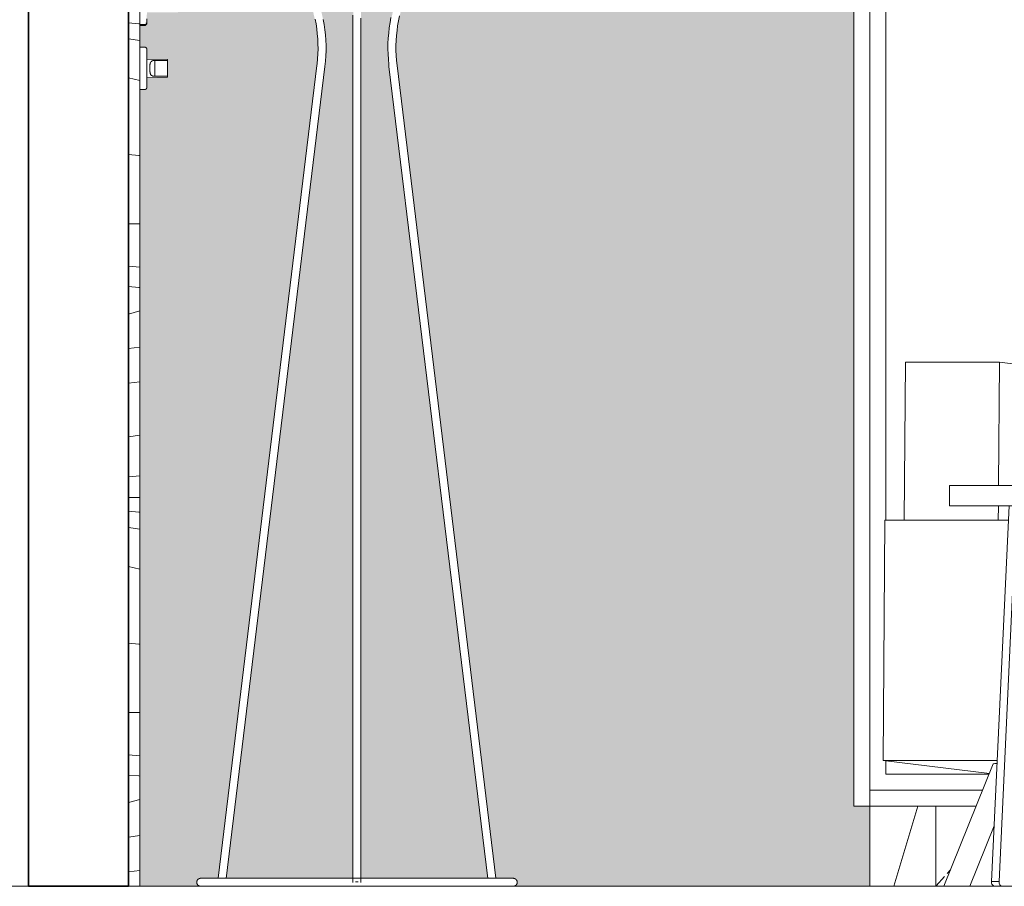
# Model space of a CAD drawing. Header units: centimetres. Extents: x -2830 to -1951, y -6 to 369.
# Tile 7 of 11: x -2347 to -2224, y 0 to 108. Entities that reach past the tile are written whole.
import ezdxf

# ---------------------------------------------------------------- set-up
doc = ezdxf.new("R2010")
doc.units = ezdxf.units.CM
for name, pattern in [('IMPORT-Kreska', [0.635, 0.3175, -0.3175]), ('Kreska', [0.635, 0.3175, -0.3175]), ('Środek _2_', [3.175, 0.635, -0.47625, 1.5875, -0.47625])]:
    doc.linetypes.add(name, pattern=pattern)
for name, color, linetype, lineweight in [('_Przerywana', 254, 'Kreska', 18), ('AV_podkład_dwg-1', 30, 'Continuous', 18), ('AV_SYSTEM-2', 1, 'IMPORT-Kreska', 18), ('Drzwi-1', 250, 'Continuous', 18), ('Drzwi-2', 254, 'Continuous', 18), ('Meble-1', 253, 'Continuous', 18), ('Oprawy oświetleniowe-1', 253, 'Continuous', 18), ('Panel', 250, 'Continuous', 18), ('Rama_Szpros-1', 250, 'Continuous', 18), ('Ugięcie elewacji', 250, 'Środek _2_', 18), ('Wzór powierzchni-1', 10, 'Continuous', 18), ('Zabudowa-1', 250, 'Continuous', 18), ('Ściany-1', 7, 'Continuous', 35), ('Ściany-2', 250, 'Continuous', 18)]:
    doc.layers.add(name, color=color, linetype=linetype, lineweight=lineweight)

# ---------------------------------------------------------------- blocks, each defined once
blk = doc.blocks.new('M_Jednoskrzydłowe płytowe - 0915 x 2032mm ISTN-948749-Przekrój główny')
at = {"layer": 'Panel'}
for p, q in [((-2232.83, 0), (-2231.84, 0)), ((-2228.6, 0), (-2225.4, 0))]:
    blk.add_line(p, q, dxfattribs=at)
at = {"layer": 'Rama_Szpros-1'}
for p, q in [((-2232.83, 0), (-2232.83, 10)), ((-2238.08, 0), (-2232.83, 0))]:
    blk.add_line(p, q, dxfattribs=at)
at = {"layer": 'Ugięcie elewacji'}
blk.add_line((-2231, 2.06), (-2232.83, 0), dxfattribs=at)
blk = doc.blocks.new('_TD_drzwi - _TD_drzwi-919487-Przekrój główny')
at = {"layer": 'Drzwi-2'}
h = blk.add_hatch(dxfattribs=at)
h.set_pattern_fill('FP_2', color=256, style=0, pattern_type=2)
h.set_pattern_definition([(349.695, (-2327.179, 46.939), (365.75965, -60.96138), [6.816, -674.738]), (0, (-2320.47, 45.72), (60.96, 60.96), [6.706, -54.254]), (18.435, (-2313.768, 45.72), (121.9203, 60.96), [5.783, -186.989]), (172.875, (-2308.281, 47.549), (426.72006, -60.95973), [4.915, -486.56]), (174.806, (-2313.158, 48.158), (609.5999, -60.95533), [6.733, -666.592]), (194.036, (-2319.864, 48.768), (-182.8806, -60.9593), [7.54, -243.804]), (9.462, (-2322.302, 46.939), (304.80067, 60.9586), [3.708, -367.097]), (353.66, (-2318.644, 47.549), (-487.68007, 60.95845), [5.52, -546.496]), (185.711, (-2313.158, 46.939), (-548.6396, -60.96415), [6.126, -606.514]), (168.69, (-2319.254, 46.33), (243.83994, -60.96005), [3.108, -307.728]), (354.806, (-2332.665, 46.33), (-609.5999, 60.95533), [6.733, -666.592]), (348.69, (-2325.96, 45.72), (-243.83994, 60.96005), [6.217, -304.619]), (0, (-2319.864, 44.5), (60.96, 60.96), [7.315, -53.645]), (20.556, (-2312.548, 44.501), (304.79994, 121.91988), [5.208, -515.634]), (3.814, (-2307.672, 46.33), (853.440315, 60.9589), [9.164, -907.265]), (354.806, (-2298.528, 46.939), (-609.5999, 60.95533), [6.733, -666.592]), (0, (-2291.82, 46.33), (60.96, 60.96), [6.706, -54.254]), (5.194, (-2346.076, 46.33), (609.5999, 60.95533), [6.733, -666.592]), (354.806, (-2339.371, 46.939), (-609.5999, 60.95533), [6.733, -666.592]), (0, (-2346.076, 47.55), (60.96, 60.96), [3.658, -57.302]), (5.194, (-2342.419, 47.549), (609.5999, 60.95533), [6.733, -666.592]), (0, (-2335.71, 48.16), (60.96, 60.96), [6.096, -54.864]), (10.305, (-2329.617, 48.158), (-365.75965, -60.96138), [6.816, -674.738]), (5.194, (-2322.912, 49.378), (609.5999, 60.95533), [6.733, -666.592]), (354.806, (-2316.206, 49.987), (-609.5999, 60.95533), [6.733, -666.592]), (354.806, (-2309.5, 49.378), (-609.5999, 60.95533), [6.733, -666.592]), (351.87, (-2302.795, 48.768), (-365.76014, 60.9593), [8.621, -422.431]), (0, (-2294.26, 47.55), (60.96, 60.96), [9.144, -51.816]), (347.471, (-2296.699, 10.973), (304.79989, -60.96108), [5.62, -556.403]), (354.289, (-2291.212, 9.754), (-548.63959, 60.96415), [6.126, -606.514]), (8.13, (-2296.699, 10.973), (365.76014, 60.9593), [4.311, -426.742]), (9.462, (-2292.432, 11.582), (304.80067, 60.9586), [7.416, -363.389]), (0, (-2346.076, 12.8), (60.96, 60.96), [7.315, -53.645]), (350.538, (-2338.761, 12.802), (-304.80067, 60.9586), [3.708, -367.097]), (201.801, (-2335.104, 12.192), (182.88063, 60.95876), [3.283, -324.997]), (192.995, (-2338.152, 10.973), (548.63929, 121.92384), [8.133, -805.175]), (352.875, (-2289.993, 10.973), (-426.72006, 60.95973), [4.915, -486.56]), (7.125, (-2289.993, 10.973), (426.72006, 60.95973), [4.915, -486.56]), (0, (-2346.076, 11.58), (60.96, 60.96), [4.877, -56.083]), (194.036, (-2341.2, 11.582), (-182.8806, -60.9593), [5.027, -246.318]), (356.633, (-2332.665, 13.411), (-975.35982, 60.96951), [10.381, -1027.73]), (357.709, (-2322.302, 12.802), (-1463.03918, 60.96949), [15.252, -1509.967]), (3.18, (-2307.062, 12.192), (1036.31996, 60.96263), [10.99, -1087.982]), (9.462, (-2296.089, 12.802), (304.80067, 60.9586), [11.124, -359.681]), (10.305, (-2346.076, 7.315), (-365.75965, -60.96138), [6.816, -674.738]), (15.945, (-2339.371, 8.534), (-243.84056, -60.95783), [8.876, -434.92]), (0, (-2330.836, 10.97), (60.96, 60.96), [7.925, -53.035]), (351.87, (-2322.912, 10.973), (-365.76014, 60.9593), [8.621, -422.431]), (3.576, (-2314.377, 9.754), (914.40047, 60.95509), [9.773, -967.491]), (351.254, (-2304.624, 10.363), (426.71985, -60.95844), [8.018, -793.786]), (345.964, (-2296.699, 9.144), (-182.8806, 60.9593), [7.54, -243.804]), (0, (-2289.384, 7.315), (60.96, 60.96), [4.267, -56.693]), (174.806, (-2332.665, 13.411), (609.5999, -60.95533), [13.466, -659.859]), (355.236, (-2346.076, 17.069), (-670.55948, 60.96373), [14.681, -719.374]), (0, (-2331.446, 15.85), (60.96, 60.96), [14.021, -46.939]), (4.086, (-2317.425, 15.85), (792.47932, 60.96506), [17.112, -838.502]), (0, (-2300.356, 17.07), (60.96, 60.96), [15.24, -45.72]), (7.125, (-2346.076, 4.267), (426.72006, 60.95973), [14.744, -476.731]), (6.34, (-2331.446, 6.096), (487.68007, 60.95845), [11.04, -540.976]), (357.51, (-2320.473, 7.315), (-1341.119393, 60.970526), [14.034, -1389.371]), (353.48, (-2306.452, 6.706), (-1584.959473, 182.885043), [21.475, -2126.014]), (3.013, (-2346.076, 43.891), (1097.279415, 60.964064), [11.598, -1148.245]), (351.87, (-2334.494, 44.501), (-365.76014, 60.9593), [12.932, -418.121]), (357.614, (-2321.692, 42.672), (-1402.079635, 60.96156), [14.643, -1449.666]), (10.62, (-2307.062, 42.062), (-670.559086, -121.92374), [9.924, -982.433]), (0, (-2297.31, 43.89), (60.96, 60.96), [12.192, -48.768]), (356.82, (-2346.076, 51.206), (-1036.31996, 60.96263), [10.99, -1087.982]), (6.009, (-2335.104, 50.597), (-609.59992, -60.95972), [11.646, -1152.993]), (6.71, (-2323.521, 51.816), (-548.64, -60.96191), [10.435, -1033.032]), (354.289, (-2313.158, 53.035), (-548.6396, 60.96415), [12.253, -600.388]), (347.905, (-2300.966, 51.816), (-548.63911, 121.92262), [8.728, -864.086]), (9.462, (-2292.432, 49.987), (304.80067, 60.9586), [7.416, -363.389]), (3.814, (-2346.076, 39.624), (853.440315, 60.9589), [9.164, -907.265]), (347.196, (-2336.932, 40.234), (-792.480506, 182.876237), [13.753, -1361.567]), (0, (-2323.52, 37.186), (60.96, 60.96), [15.24, -45.72]), (5.44, (-2308.281, 37.186), (-670.560368, -60.955896), [12.86, -1273.093]), (6.71, (-2295.48, 38.405), (-548.64, -60.961906), [10.435, -1033.032]), (0, (-2346.076, 55.474), (60.96, 60.96), [10.363, -50.597]), (8.13, (-2335.713, 55.474), (365.76014, 60.9593), [17.242, -413.81]), (357.614, (-2318.644, 57.912), (-1402.079635, 60.96156), [14.643, -1449.666]), (354.472, (-2304.014, 57.302), (1280.158873, -121.93057), [18.986, -1879.603]), (6.843, (-2346.076, 0), (-1036.319206, -121.924092), [15.349, -1519.584]), (0, (-2330.836, 1.83), (60.96, 60.96), [17.069, -43.891]), (356.348, (-2313.768, 1.829), (-1889.760123, 121.912242), [28.709, -2842.242]), (0, (-2346.076, 21.336), (60.96, 60.96), [14.63, -46.33]), (4.764, (-2331.446, 21.336), (670.55948, 60.96373), [14.681, -719.374]), (358.152, (-2316.816, 22.555), (-1828.799937, 60.972022), [18.907, -1871.835]), (357.274, (-2297.918, 21.946), (-1219.200705, 60.95383), [12.816, -1268.795]), (354.806, (-2346.076, 31.09), (-609.5999, 60.95533), [13.466, -659.859]), (0, (-2332.665, 29.87), (60.96, 60.96), [19.507, -41.453]), (1.909, (-2313.158, 29.87), (1767.840601, 60.95544), [18.298, -1811.518]), (3.576, (-2294.87, 30.48), (914.40047, 60.95509), [9.773, -967.491])])
h.paths.add_polyline_path([(-2332.18, 0), (-2332.18, 212.6), (-2333.58, 212.6), (-2333.58, 0)])
at = {"layer": 'Drzwi-1'}
for p, q in [((-2332.18, 212.6), (-2332.18, 0)), ((-2331.3, 108.26), (-2331.3, 108.12)), ((-2332.18, 107.56), (-2331.43, 107.56)), ((-2332.18, 107.43), (-2331.6, 107.43)), ((-2331.43, 107.73), (-2331.3, 107.73)), ((-2331.3, 107.89), (-2331.3, 108.12)), ((-2331.3, 107.89), (-2331.3, 107.84)), ((-2331.3, 107.73), (-2331.3, 107.83)), ((-2331.59, 104.72), (-2332.17, 104.72)), ((-2332.17, 99.43), (-2332.17, 104.72)), ((-2328.76, 103.19), (-2331.29, 103.23)), ((-2330.31, 103.07), (-2328.76, 103.06)), ((-2330.31, 103.07), (-2330.31, 101.08)), ((-2328.74, 103.06), (-2328.74, 101.09)), ((-2328.71, 103.01), (-2328.71, 101.13)), ((-2331.29, 100.91), (-2328.76, 100.96)), ((-2328.76, 101.08), (-2330.31, 101.08)), ((-2332.17, 99.43), (-2331.59, 99.43)), ((-2332.18, 0), (-2241.08, 0)), ((-2332.18, 0), (-2240.99, 0)), ((-2332.18, 0), (-2333.58, 0))]:
    blk.add_line(p, q, dxfattribs=at)
at = {"layer": 'Drzwi-1', "flags": 128}
for points in [[(-2331.3, 107.73), (-2331.3, 107.73), (-2331.3, 107.73), (-2331.3, 107.74), (-2331.3, 107.76), (-2331.3, 107.77), (-2331.3, 107.79), (-2331.3, 107.82), (-2331.3, 107.85), (-2331.3, 107.88), (-2331.3, 107.91), (-2331.3, 107.95), (-2331.3, 107.99), (-2331.3, 108.04), (-2331.3, 108.09), (-2331.3, 108.14), (-2331.3, 108.19)], [(-2331.3, 107.73), (-2331.3, 107.71), (-2331.3, 107.7), (-2331.3, 107.69), (-2331.3, 107.68), (-2331.3, 107.67), (-2331.31, 107.66), (-2331.31, 107.64), (-2331.31, 107.63), (-2331.32, 107.62), (-2331.32, 107.61), (-2331.33, 107.6), (-2331.33, 107.59), (-2331.34, 107.58), (-2331.34, 107.57), (-2331.35, 107.56), (-2331.36, 107.55), (-2331.36, 107.54), (-2331.37, 107.53), (-2331.38, 107.52), (-2331.39, 107.51), (-2331.4, 107.5), (-2331.41, 107.5), (-2331.42, 107.49), (-2331.43, 107.48), (-2331.44, 107.47), (-2331.45, 107.47), (-2331.46, 107.46), (-2331.47, 107.46), (-2331.48, 107.45), (-2331.49, 107.45), (-2331.5, 107.44), (-2331.51, 107.44), (-2331.52, 107.44), (-2331.53, 107.43), (-2331.55, 107.43), (-2331.56, 107.43), (-2331.57, 107.43), (-2331.58, 107.43), (-2331.59, 107.43), (-2331.6, 107.43)], [(-2331.3, 107.97), (-2331.3, 107.93), (-2331.3, 107.9), (-2331.3, 107.86), (-2331.3, 107.83), (-2331.3, 107.81), (-2331.3, 107.78), (-2331.3, 107.77), (-2331.3, 107.75), (-2331.3, 107.74), (-2331.3, 107.73), (-2331.3, 107.73), (-2331.3, 107.73)], [(-2331.59, 104.72), (-2331.58, 104.72), (-2331.57, 104.72), (-2331.55, 104.72), (-2331.54, 104.71), (-2331.53, 104.71), (-2331.52, 104.71), (-2331.51, 104.71), (-2331.5, 104.7), (-2331.48, 104.7), (-2331.47, 104.69), (-2331.46, 104.69), (-2331.45, 104.68), (-2331.44, 104.68), (-2331.43, 104.67), (-2331.42, 104.67), (-2331.41, 104.66), (-2331.4, 104.65), (-2331.39, 104.64), (-2331.38, 104.64), (-2331.38, 104.63), (-2331.37, 104.62), (-2331.36, 104.61), (-2331.35, 104.6), (-2331.34, 104.59), (-2331.34, 104.58), (-2331.33, 104.57), (-2331.33, 104.56), (-2331.32, 104.55), (-2331.32, 104.54), (-2331.31, 104.53), (-2331.31, 104.52), (-2331.3, 104.5), (-2331.3, 104.49), (-2331.3, 104.48), (-2331.29, 104.47), (-2331.29, 104.46), (-2331.29, 104.45), (-2331.29, 104.43), (-2331.29, 104.42), (-2331.29, 104.42)], [(-2331.29, 104.42), (-2331.29, 104.42), (-2331.29, 104.41), (-2331.29, 104.4), (-2331.29, 104.39), (-2331.29, 104.37), (-2331.29, 104.35), (-2331.29, 104.33), (-2331.29, 104.3), (-2331.29, 104.27), (-2331.29, 104.23), (-2331.29, 104.2), (-2331.29, 104.15)], [(-2331.29, 99.73), (-2331.29, 99.73), (-2331.29, 99.73), (-2331.29, 99.74), (-2331.29, 99.76), (-2331.29, 99.77), (-2331.29, 99.79), (-2331.29, 99.82), (-2331.29, 99.85), (-2331.29, 99.88), (-2331.29, 99.91), (-2331.29, 99.95), (-2331.29, 99.99), (-2331.29, 100.04), (-2331.29, 100.09), (-2331.29, 100.14), (-2331.29, 100.19), (-2331.29, 100.25), (-2331.29, 100.31), (-2331.29, 100.37), (-2331.29, 100.44), (-2331.29, 100.51), (-2331.29, 100.58), (-2331.29, 100.65), (-2331.29, 100.73), (-2331.29, 100.81), (-2331.29, 100.89), (-2331.29, 100.97), (-2331.29, 101.05), (-2331.29, 101.14), (-2331.29, 101.22), (-2331.29, 101.31), (-2331.29, 101.4), (-2331.29, 101.49), (-2331.29, 101.58), (-2331.29, 101.67), (-2331.29, 101.77), (-2331.29, 101.86), (-2331.29, 101.95), (-2331.29, 102.05), (-2331.29, 102.14), (-2331.29, 102.24), (-2331.29, 102.33), (-2331.29, 102.42), (-2331.29, 102.51), (-2331.29, 102.61), (-2331.29, 102.7), (-2331.29, 102.79), (-2331.29, 102.88), (-2331.29, 102.96), (-2331.29, 103.05), (-2331.29, 103.13), (-2331.29, 103.22), (-2331.29, 103.3), (-2331.29, 103.38), (-2331.29, 103.45), (-2331.29, 103.53), (-2331.29, 103.6), (-2331.29, 103.67), (-2331.29, 103.74), (-2331.29, 103.8), (-2331.29, 103.86), (-2331.29, 103.92), (-2331.29, 103.98), (-2331.29, 104.03), (-2331.29, 104.08), (-2331.29, 104.13), (-2331.29, 104.17), (-2331.29, 104.21), (-2331.29, 104.25), (-2331.29, 104.28), (-2331.29, 104.31), (-2331.29, 104.34), (-2331.29, 104.36), (-2331.29, 104.38), (-2331.29, 104.4), (-2331.29, 104.41), (-2331.29, 104.41), (-2331.29, 104.42), (-2331.29, 104.42)], [(-2328.76, 103.19), (-2328.76, 103.19), (-2328.76, 103.19), (-2328.76, 103.18), (-2328.76, 103.18), (-2328.75, 103.18), (-2328.75, 103.18), (-2328.75, 103.18), (-2328.75, 103.18), (-2328.74, 103.18), (-2328.74, 103.18), (-2328.74, 103.18), (-2328.74, 103.18), (-2328.74, 103.18), (-2328.73, 103.18), (-2328.73, 103.17), (-2328.73, 103.17), (-2328.73, 103.17), (-2328.73, 103.17), (-2328.72, 103.17), (-2328.72, 103.17), (-2328.72, 103.17), (-2328.72, 103.16), (-2328.72, 103.16), (-2328.72, 103.16), (-2328.72, 103.16), (-2328.71, 103.16), (-2328.71, 103.15), (-2328.71, 103.15), (-2328.71, 103.15), (-2328.71, 103.15), (-2328.71, 103.14), (-2328.71, 103.14), (-2328.71, 103.14), (-2328.71, 103.14), (-2328.71, 103.14), (-2328.71, 103.13), (-2328.71, 103.13), (-2328.71, 103.13), (-2328.71, 103.13)], [(-2328.71, 103.13), (-2328.71, 103.13), (-2328.71, 103.12), (-2328.71, 103.12), (-2328.71, 103.11), (-2328.71, 103.11), (-2328.71, 103.1), (-2328.71, 103.09), (-2328.71, 103.07), (-2328.71, 103.06), (-2328.71, 103.04), (-2328.71, 103.03)], [(-2328.71, 103.01), (-2328.71, 103.03), (-2328.71, 103.05), (-2328.71, 103.06), (-2328.71, 103.08), (-2328.71, 103.09), (-2328.71, 103.1), (-2328.71, 103.11), (-2328.71, 103.11), (-2328.71, 103.12), (-2328.71, 103.12), (-2328.71, 103.13), (-2328.71, 103.13)], [(-2328.71, 101.02), (-2328.71, 101.02), (-2328.71, 101.01), (-2328.71, 101.01), (-2328.71, 101.01), (-2328.71, 101.01), (-2328.71, 101.01), (-2328.71, 101), (-2328.71, 101), (-2328.71, 101), (-2328.71, 101), (-2328.71, 100.99), (-2328.71, 100.99), (-2328.72, 100.99), (-2328.72, 100.99), (-2328.72, 100.99), (-2328.72, 100.98), (-2328.72, 100.98), (-2328.72, 100.98), (-2328.72, 100.98), (-2328.73, 100.98), (-2328.73, 100.98), (-2328.73, 100.97), (-2328.73, 100.97), (-2328.73, 100.97), (-2328.73, 100.97), (-2328.74, 100.97), (-2328.74, 100.97), (-2328.74, 100.97), (-2328.74, 100.97), (-2328.74, 100.96), (-2328.75, 100.96), (-2328.75, 100.96), (-2328.75, 100.96), (-2328.75, 100.96), (-2328.76, 100.96), (-2328.76, 100.96), (-2328.76, 100.96), (-2328.76, 100.96), (-2328.76, 100.96)], [(-2328.71, 101.02), (-2328.71, 101.02), (-2328.71, 101.02), (-2328.71, 101.03), (-2328.71, 101.03), (-2328.71, 101.04), (-2328.71, 101.05), (-2328.71, 101.06), (-2328.71, 101.07), (-2328.71, 101.09), (-2328.71, 101.1), (-2328.71, 101.12), (-2328.71, 101.13)], [(-2328.71, 101.11), (-2328.71, 101.09), (-2328.71, 101.08), (-2328.71, 101.07), (-2328.71, 101.05), (-2328.71, 101.04), (-2328.71, 101.04), (-2328.71, 101.03), (-2328.71, 101.02), (-2328.71, 101.02), (-2328.71, 101.02), (-2328.71, 101.02)], [(-2331.29, 99.73), (-2331.29, 99.71), (-2331.29, 99.7), (-2331.29, 99.69), (-2331.29, 99.68), (-2331.3, 99.67), (-2331.3, 99.66), (-2331.3, 99.64), (-2331.31, 99.63), (-2331.31, 99.62), (-2331.31, 99.61), (-2331.32, 99.6), (-2331.32, 99.59), (-2331.33, 99.58), (-2331.34, 99.57), (-2331.34, 99.56), (-2331.35, 99.55), (-2331.36, 99.54), (-2331.36, 99.53), (-2331.37, 99.52), (-2331.38, 99.51), (-2331.39, 99.5), (-2331.4, 99.5), (-2331.41, 99.49), (-2331.42, 99.48), (-2331.43, 99.47), (-2331.44, 99.47), (-2331.45, 99.46), (-2331.46, 99.46), (-2331.47, 99.45), (-2331.48, 99.45), (-2331.49, 99.44), (-2331.5, 99.44), (-2331.52, 99.44), (-2331.53, 99.43), (-2331.54, 99.43), (-2331.55, 99.43), (-2331.56, 99.43), (-2331.57, 99.43), (-2331.59, 99.43), (-2331.59, 99.43)], [(-2331.29, 99.97), (-2331.29, 99.93), (-2331.29, 99.9), (-2331.29, 99.86), (-2331.29, 99.83), (-2331.29, 99.81), (-2331.29, 99.78), (-2331.29, 99.77), (-2331.29, 99.75), (-2331.29, 99.74), (-2331.29, 99.73), (-2331.29, 99.73), (-2331.29, 99.73)]]:
    blk.add_lwpolyline(points, dxfattribs=at)
at = {"layer": 'Drzwi-1'}
blk.add_open_spline([(-2330.31, 101.08), (-2330.4, 101.08), (-2330.52, 101.1), (-2330.66, 101.15), (-2330.75, 101.21), (-2330.81, 101.28), (-2330.86, 101.37), (-2330.89, 101.47), (-2330.91, 101.57), (-2330.92, 101.66), (-2330.93, 101.77), (-2330.94, 101.96), (-2330.94, 102.19), (-2330.93, 102.41), (-2330.92, 102.54), (-2330.9, 102.64), (-2330.88, 102.73), (-2330.83, 102.84), (-2330.75, 102.94), (-2330.63, 103.01), (-2330.48, 103.06), (-2330.37, 103.07), (-2330.31, 103.07)], degree=3, knots=[-1, -1, -1, -1, -0.916667, -0.875, -0.833333, -0.791667, -0.75, -0.708333, -0.666667, -0.638889, -0.611111, -0.555556, -0.444444, -0.388889, -0.333333, -0.305556, -0.277778, -0.222222, -0.166667, -0.111111, -0.055556, 0, 0, 0, 0], dxfattribs=at)
for points in [[(-2328.76, 103.06), (-2328.76, 103.06), (-2328.75, 103.06), (-2328.74, 103.06)], [(-2328.74, 103.06), (-2328.74, 103.06), (-2328.73, 103.05), (-2328.72, 103.04), (-2328.71, 103.03), (-2328.71, 103.02), (-2328.71, 103.01)], [(-2328.74, 101.09), (-2328.75, 101.08), (-2328.76, 101.08), (-2328.76, 101.08)], [(-2328.71, 101.13), (-2328.71, 101.13), (-2328.71, 101.12), (-2328.72, 101.1), (-2328.73, 101.09), (-2328.74, 101.09), (-2328.74, 101.09)]]:
    blk.add_open_spline(points, degree=3, dxfattribs=at)
blk = doc.blocks.new('Lighting_Floor-mounting_Orsjo-Belysning_Aria-Floor-Lamp - Black-V1-Przekrój główny')
at = {"layer": 'Oprawy oświetleniowe-1'}
for p, q in [((-2310.07, 102.43), (-2322.41, 1)), ((-2321.4, 0.99), (-2309.08, 102.31)), ((-2305.58, 102.37), (-2305.58, 0.49)), ((-2304.58, 0.49), (-2304.58, 102.37)), ((-2301.08, 102.31), (-2288.75, 0.99)), ((-2287.75, 1), (-2300.08, 102.43))]:
    blk.add_line(p, q, dxfattribs=at)
at = {"layer": 'Oprawy oświetleniowe-1', "flags": 128}
for points in [[(-2310.31, 108.22), (-2310.19, 107.61), (-2310.1, 107), (-2310.03, 106.38), (-2309.97, 105.76), (-2309.95, 105.14), (-2309.94, 104.52), (-2309.95, 103.89), (-2309.99, 103.27), (-2310.04, 102.65), (-2310.07, 102.43)], [(-2309.08, 102.31), (-2309.01, 102.97), (-2308.96, 103.62), (-2308.94, 104.28), (-2308.94, 104.94), (-2308.96, 105.59), (-2309.01, 106.25), (-2309.08, 106.9), (-2309.17, 107.55), (-2309.28, 108.19)], [(-2305.58, 102.37), (-2305.58, 103.01), (-2305.58, 103.65), (-2305.58, 104.29), (-2305.58, 104.93), (-2305.58, 105.57), (-2305.58, 106.2), (-2305.58, 106.84), (-2305.58, 107.47), (-2305.58, 108.1), (-2305.58, 108.72)], [(-2304.58, 108.32), (-2304.58, 107.69), (-2304.58, 107.06), (-2304.58, 106.43), (-2304.58, 105.79), (-2304.58, 105.15), (-2304.58, 104.51), (-2304.58, 103.87), (-2304.58, 103.23), (-2304.58, 102.6), (-2304.58, 102.37)], [(-2300.83, 108.42), (-2300.95, 107.78), (-2301.05, 107.13), (-2301.12, 106.48), (-2301.18, 105.82), (-2301.21, 105.17), (-2301.22, 104.51), (-2301.2, 103.85), (-2301.16, 103.2), (-2301.1, 102.54), (-2301.08, 102.31)], [(-2300.08, 102.43), (-2300.15, 103.05), (-2300.19, 103.67), (-2300.21, 104.3), (-2300.21, 104.92), (-2300.19, 105.54), (-2300.15, 106.16), (-2300.08, 106.78), (-2300, 107.39), (-2299.89, 108), (-2299.76, 108.61)], [(-2325.08, 0.5), (-2325.08, 0.52), (-2325.07, 0.54), (-2325.07, 0.56), (-2325.07, 0.58), (-2325.07, 0.6), (-2325.06, 0.62), (-2325.06, 0.64), (-2325.05, 0.66), (-2325.04, 0.68), (-2325.04, 0.69), (-2325.03, 0.71), (-2325.02, 0.73), (-2325.01, 0.75), (-2325, 0.77), (-2324.99, 0.78), (-2324.98, 0.8), (-2324.97, 0.81), (-2324.95, 0.83), (-2324.94, 0.84), (-2324.92, 0.86), (-2324.91, 0.87), (-2324.89, 0.89), (-2324.88, 0.9), (-2324.86, 0.91), (-2324.85, 0.92), (-2324.83, 0.93), (-2324.81, 0.94), (-2324.79, 0.95), (-2324.78, 0.96), (-2324.76, 0.97), (-2324.74, 0.97), (-2324.72, 0.98), (-2324.7, 0.98), (-2324.68, 0.99), (-2324.66, 0.99), (-2324.64, 1), (-2324.62, 1), (-2324.6, 1), (-2324.58, 1), (-2324.58, 1)], [(-2324.58, 0), (-2324.6, 0), (-2324.62, 0), (-2324.64, 0), (-2324.66, 0.01), (-2324.68, 0.01), (-2324.7, 0.01), (-2324.71, 0.02), (-2324.73, 0.03), (-2324.75, 0.03), (-2324.77, 0.04), (-2324.79, 0.05), (-2324.81, 0.06), (-2324.82, 0.07), (-2324.84, 0.08), (-2324.86, 0.09), (-2324.87, 0.1), (-2324.89, 0.11), (-2324.91, 0.12), (-2324.92, 0.14), (-2324.94, 0.15), (-2324.95, 0.17), (-2324.96, 0.18), (-2324.97, 0.2), (-2324.99, 0.21), (-2325, 0.23), (-2325.01, 0.25), (-2325.02, 0.26), (-2325.03, 0.28), (-2325.03, 0.3), (-2325.04, 0.32), (-2325.05, 0.34), (-2325.06, 0.36), (-2325.06, 0.38), (-2325.07, 0.4), (-2325.07, 0.42), (-2325.07, 0.43), (-2325.07, 0.45), (-2325.08, 0.47), (-2325.08, 0.49), (-2325.08, 0.5)], [(-2324.58, 1), (-2324.56, 1), (-2324.51, 1), (-2324.44, 1), (-2324.33, 1), (-2324.19, 1), (-2324.02, 1), (-2323.82, 1), (-2323.59, 1), (-2323.33, 1), (-2323.04, 1), (-2322.72, 1), (-2322.37, 1), (-2322, 1), (-2321.6, 1), (-2321.17, 1), (-2320.72, 1), (-2320.24, 1), (-2319.74, 1), (-2319.21, 1), (-2318.66, 1), (-2318.09, 1), (-2317.5, 1), (-2316.89, 1), (-2316.26, 1), (-2315.61, 1), (-2314.95, 1), (-2314.27, 1), (-2313.57, 1), (-2312.86, 1), (-2312.14, 1), (-2311.41, 1), (-2310.67, 1), (-2309.92, 1), (-2309.16, 1), (-2308.39, 1), (-2307.62, 1), (-2306.84, 1), (-2306.07, 1), (-2305.58, 1)], [(-2305.08, 1), (-2305.86, 1), (-2306.63, 1), (-2307.41, 1), (-2308.18, 1), (-2308.95, 1), (-2309.71, 1), (-2310.47, 1), (-2311.21, 1), (-2311.95, 1), (-2312.67, 1), (-2313.38, 1), (-2314.08, 1), (-2314.77, 1), (-2315.43, 1), (-2316.09, 1), (-2316.72, 1), (-2317.34, 1), (-2317.93, 1), (-2318.51, 1), (-2319.06, 1), (-2319.6, 1), (-2320.11, 1), (-2320.59, 1), (-2321.05, 1), (-2321.49, 1), (-2321.89, 1), (-2322.27, 1), (-2322.63, 1), (-2322.95, 1), (-2323.25, 1), (-2323.52, 1), (-2323.76, 1), (-2323.97, 1), (-2324.14, 1), (-2324.29, 1), (-2324.41, 1), (-2324.5, 1), (-2324.55, 1), (-2324.58, 1), (-2324.58, 1)], [(-2324.58, 0), (-2324.56, 0), (-2324.51, 0), (-2324.44, 0), (-2324.33, 0), (-2324.19, 0), (-2324.02, 0), (-2323.82, 0), (-2323.59, 0), (-2323.33, 0), (-2323.04, 0), (-2322.72, 0), (-2322.37, 0), (-2322, 0), (-2321.6, 0), (-2321.17, 0), (-2320.72, 0), (-2320.24, 0), (-2319.74, 0), (-2319.21, 0), (-2318.66, 0), (-2318.09, 0), (-2317.5, 0), (-2316.89, 0), (-2316.26, 0), (-2315.61, 0), (-2314.95, 0), (-2314.27, 0), (-2313.57, 0), (-2312.86, 0), (-2312.14, 0), (-2311.41, 0), (-2310.67, 0), (-2309.92, 0), (-2309.16, 0), (-2308.39, 0), (-2307.62, 0), (-2306.84, 0), (-2306.07, 0), (-2305.29, 0), (-2305.08, 0)], [(-2305.08, 0), (-2305.86, 0), (-2306.63, 0), (-2307.41, 0), (-2308.18, 0), (-2308.95, 0), (-2309.71, 0), (-2310.47, 0), (-2311.21, 0), (-2311.95, 0), (-2312.67, 0), (-2313.38, 0), (-2314.08, 0), (-2314.77, 0), (-2315.43, 0), (-2316.09, 0), (-2316.72, 0), (-2317.34, 0), (-2317.93, 0), (-2318.51, 0), (-2319.06, 0), (-2319.6, 0), (-2320.11, 0), (-2320.59, 0), (-2321.05, 0), (-2321.49, 0), (-2321.89, 0), (-2322.27, 0), (-2322.63, 0), (-2322.95, 0), (-2323.25, 0), (-2323.52, 0), (-2323.76, 0), (-2323.97, 0), (-2324.14, 0), (-2324.29, 0), (-2324.41, 0), (-2324.5, 0), (-2324.55, 0), (-2324.58, 0), (-2324.58, 0)], [(-2285.58, 1), (-2285.59, 1), (-2285.64, 1), (-2285.72, 1), (-2285.83, 1), (-2285.96, 1), (-2286.14, 1), (-2286.34, 1), (-2286.57, 1), (-2286.83, 1), (-2287.12, 1), (-2287.43, 1), (-2287.78, 1), (-2288.15, 1), (-2288.55, 1), (-2288.98, 1), (-2289.44, 1), (-2289.91, 1), (-2290.42, 1), (-2290.94, 1), (-2291.49, 1), (-2292.06, 1), (-2292.65, 1), (-2293.26, 1), (-2293.89, 1), (-2294.54, 1), (-2295.2, 1), (-2295.89, 1), (-2296.58, 1), (-2297.29, 1), (-2298.01, 1), (-2298.74, 1), (-2299.49, 1), (-2300.24, 1), (-2301, 1), (-2301.76, 1), (-2302.53, 1), (-2303.31, 1), (-2304.09, 1), (-2304.87, 1), (-2305.08, 1)], [(-2285.58, 0), (-2285.59, 0), (-2285.64, 0), (-2285.72, 0), (-2285.83, 0), (-2285.96, 0), (-2286.14, 0), (-2286.34, 0), (-2286.57, 0), (-2286.83, 0), (-2287.12, 0), (-2287.43, 0), (-2287.78, 0), (-2288.15, 0), (-2288.55, 0), (-2288.98, 0), (-2289.44, 0), (-2289.91, 0), (-2290.42, 0), (-2290.94, 0), (-2291.49, 0), (-2292.06, 0), (-2292.65, 0), (-2293.26, 0), (-2293.89, 0), (-2294.54, 0), (-2295.2, 0), (-2295.89, 0), (-2296.58, 0), (-2297.29, 0), (-2298.01, 0), (-2298.74, 0), (-2299.49, 0), (-2300.24, 0), (-2301, 0), (-2301.76, 0), (-2302.53, 0), (-2303.31, 0), (-2304.09, 0), (-2304.87, 0), (-2305.08, 0)], [(-2305.08, 0), (-2304.3, 0), (-2303.52, 0), (-2302.74, 0), (-2301.97, 0), (-2301.2, 0), (-2300.44, 0), (-2299.69, 0), (-2298.94, 0), (-2298.21, 0), (-2297.48, 0), (-2296.77, 0), (-2296.07, 0), (-2295.39, 0), (-2294.72, 0), (-2294.07, 0), (-2293.43, 0), (-2292.81, 0), (-2292.22, 0), (-2291.64, 0), (-2291.09, 0), (-2290.56, 0), (-2290.05, 0), (-2289.56, 0), (-2289.1, 0), (-2288.67, 0), (-2288.26, 0), (-2287.88, 0), (-2287.52, 0), (-2287.2, 0), (-2286.9, 0), (-2286.63, 0), (-2286.39, 0), (-2286.19, 0), (-2286.01, 0), (-2285.86, 0), (-2285.74, 0), (-2285.66, 0), (-2285.6, 0), (-2285.58, 0), (-2285.58, 0)], [(-2304.58, 1), (-2304.3, 1), (-2303.52, 1), (-2302.74, 1), (-2301.97, 1), (-2301.2, 1), (-2300.44, 1), (-2299.69, 1), (-2298.94, 1), (-2298.21, 1), (-2297.48, 1), (-2296.77, 1), (-2296.07, 1), (-2295.39, 1), (-2294.72, 1), (-2294.07, 1), (-2293.43, 1), (-2292.81, 1), (-2292.22, 1), (-2291.64, 1), (-2291.09, 1), (-2290.56, 1), (-2290.05, 1), (-2289.56, 1), (-2289.1, 1), (-2288.67, 1), (-2288.26, 1), (-2287.88, 1), (-2287.52, 1), (-2287.2, 1), (-2286.9, 1), (-2286.63, 1), (-2286.39, 1), (-2286.19, 1), (-2286.01, 1), (-2285.86, 1), (-2285.74, 1), (-2285.66, 1), (-2285.6, 1), (-2285.58, 1), (-2285.58, 1)], [(-2285.58, 1), (-2285.56, 1), (-2285.54, 1), (-2285.52, 1), (-2285.5, 0.99), (-2285.48, 0.99), (-2285.46, 0.99), (-2285.44, 0.98), (-2285.42, 0.97), (-2285.4, 0.97), (-2285.38, 0.96), (-2285.36, 0.95), (-2285.35, 0.94), (-2285.33, 0.93), (-2285.31, 0.92), (-2285.29, 0.91), (-2285.28, 0.9), (-2285.26, 0.89), (-2285.25, 0.88), (-2285.23, 0.86), (-2285.22, 0.85), (-2285.2, 0.83), (-2285.19, 0.82), (-2285.18, 0.8), (-2285.17, 0.79), (-2285.16, 0.77), (-2285.15, 0.75), (-2285.14, 0.74), (-2285.13, 0.72), (-2285.12, 0.7), (-2285.11, 0.68), (-2285.1, 0.66), (-2285.1, 0.64), (-2285.09, 0.62), (-2285.09, 0.6), (-2285.08, 0.58), (-2285.08, 0.57), (-2285.08, 0.55), (-2285.08, 0.53), (-2285.08, 0.51), (-2285.08, 0.5)], [(-2285.08, 0.5), (-2285.08, 0.48), (-2285.08, 0.46), (-2285.08, 0.44), (-2285.08, 0.42), (-2285.09, 0.4), (-2285.09, 0.38), (-2285.1, 0.36), (-2285.1, 0.34), (-2285.11, 0.32), (-2285.12, 0.31), (-2285.12, 0.29), (-2285.13, 0.27), (-2285.14, 0.25), (-2285.15, 0.23), (-2285.16, 0.22), (-2285.18, 0.2), (-2285.19, 0.19), (-2285.2, 0.17), (-2285.21, 0.16), (-2285.23, 0.14), (-2285.24, 0.13), (-2285.26, 0.11), (-2285.27, 0.1), (-2285.29, 0.09), (-2285.31, 0.08), (-2285.32, 0.07), (-2285.34, 0.06), (-2285.36, 0.05), (-2285.38, 0.04), (-2285.4, 0.03), (-2285.41, 0.03), (-2285.43, 0.02), (-2285.45, 0.02), (-2285.47, 0.01), (-2285.49, 0.01), (-2285.51, 0), (-2285.53, 0), (-2285.55, 0), (-2285.57, 0), (-2285.58, 0)]]:
    blk.add_lwpolyline(points, dxfattribs=at)
at = {"layer": 'Oprawy oświetleniowe-1'}
for major_axis, start_param, end_param in [((-0.5, 0), 4.712389, 5.039131), ((0.5, 0), 1.244054, 1.570796)]:
    blk.add_ellipse((-2305.08, 0.49), major_axis=major_axis, ratio=0.139091, start_param=start_param, end_param=end_param, dxfattribs=at)
blk = doc.blocks.new('350238_Oak Coffee table HOLLY Dia 800x500 - 350238_Oak Coffee table HOLLY Dia 800x500-869748-Przekrój główny')
at = {"layer": 'Meble-1'}
for p, q in [((-2231.11, 50), (-2231.11, 47.5)), ((-2227.73, 50), (-2231.11, 50)), ((-2146.11, 50), (-2227.73, 50)), ((-2146.11, 47.5), (-2146.11, 50)), ((-2231.11, 47.5), (-2227.73, 47.5)), ((-2227.73, 47.5), (-2146.11, 47.5)), ((-2225.87, 0.6), (-2223.69, 47.5)), ((-2222.75, 47.5), (-2224.94, 0.6)), ((-2218.49, 25), (-2216.8, 47.5)), ((-2204.41, 47.5), (-2204.85, 25)), ((-2202.6, 25), (-2201.88, 47.5)), ((-2199.67, 47.5), (-2200.39, 25)), ((-2178.52, 47.5), (-2177.8, 25)), ((-2175.06, 0.6), (-2175.99, 47.5)), ((-2173.78, 47.5), (-2172.85, 0.6)), ((-2158.73, 25), (-2160.42, 47.5)), ((-2159.48, 47.5), (-2157.79, 25)), ((-2151.34, 0.6), (-2153.52, 47.5)), ((-2176.05, 25), (-2220.34, 25)), ((-2153.61, 25), (-2173.32, 25)), ((-2153.61, 22.5), (-2153.61, 25)), ((-2222.71, 0.4), (-2218.8, 22.5)), ((-2220.34, 22.5), (-2176.05, 22.5)), ((-2204.9, 22.5), (-2205.33, 0.6)), ((-2204.39, 0.4), (-2202.73, 22.5)), ((-2200.52, 22.5), (-2202.18, 0.4)), ((-2177.66, 22.5), (-2176.01, 0.4)), ((-2173.27, 22.5), (-2153.61, 22.5)), ((-2154.51, 0.4), (-2158.41, 22.5)), ((-2157.47, 22.5), (-2153.57, 0.4)), ((-2225.87, 0.6), (-2224.94, 0.6)), ((-2204.39, 0.4), (-2202.18, 0.4)), ((-2175.06, 0.6), (-2172.85, 0.6)), ((-2154.51, 0.4), (-2153.57, 0.4)), ((-2225.4, 0), (-2224.46, 0)), ((-2224.46, 0), (-2223.16, 0)), ((-2205.13, 0), (-2204.58, 0)), ((-2204.58, 0), (-2202.37, 0)), ((-2175.82, 0), (-2175.26, 0)), ((-2175.26, 0), (-2173.05, 0)), ((-2154.06, 0), (-2153.12, 0)), ((-2153.12, 0), (-2151.82, 0))]:
    blk.add_line(p, q, dxfattribs=at)
for centre, major_axis, ratio, start_param, end_param in [((-2225.4, 0.52), (0, 0.521), 0.920505, 1.424973, 3.141593), ((-2224.46, 0.52), (0, 0.521), 0.920505, 1.424973, 3.141593), ((-2223.16, 0.5), (0, 0.5), 0.920505, 3.141593, 4.507551), ((-2205.13, 0.52), (0, 0.521), 0.390731, 1.424973, 3.141593), ((-2204.58, 0.5), (0, 0.5), 0.390731, 3.141593, 4.507551), ((-2202.37, 0.5), (0, 0.5), 0.390731, 3.141593, 4.507551), ((-2175.82, 0.5), (0, 0.5), 0.390731, 1.775635, 3.141593), ((-2175.26, 0.52), (0, 0.521), 0.390731, 3.141593, 4.858213), ((-2173.05, 0.52), (0, 0.521), 0.390731, 3.141593, 4.858213), ((-2154.06, 0.5), (0, 0.5), 0.920505, 1.775635, 3.141593), ((-2153.12, 0.5), (0, 0.5), 0.920505, 1.775635, 3.141593), ((-2151.82, 0.52), (0, 0.521), 0.920505, 3.141593, 4.858213)]:
    blk.add_ellipse(centre, major_axis=major_axis, ratio=ratio, start_param=start_param, end_param=end_param, dxfattribs=at)
blk = doc.blocks.new('Armchair Plump - Armchair Plump 2-884728-Przekrój główny')
at = {"layer": 'Meble-1'}
for p, q in [((-2220.53, 102.54), (-2222.4, 65.09)), ((-2148.53, 102.54), (-2220.53, 102.54)), ((-2150.48, 63.67), (-2148.53, 102.54)), ((-2148.53, 102.54), (-2144.27, 98.89)), ((-2144.27, 98.89), (-2146.72, 50)), ((-2236.77, 45.69), (-2236.63, 65.39)), ((-2236.63, 65.39), (-2224.89, 65.39)), ((-2224.89, 65.39), (-2225, 50)), ((-2210.73, 63.67), (-2224.89, 65.39)), ((-2176.48, 50), (-2176.37, 65.39)), ((-2176.37, 65.39), (-2164.63, 65.39)), ((-2164.63, 65.39), (-2164.74, 50)), ((-2150.48, 63.67), (-2164.63, 65.39)), ((-2210.73, 63.67), (-2211.42, 50)), ((-2225.01, 47.5), (-2225.03, 45.69)), ((-2211.54, 47.5), (-2211.63, 45.69)), ((-2164.76, 47.5), (-2164.77, 45.4)), ((-2146.84, 47.5), (-2148.55, 13.41)), ((-2239.4, 15.71), (-2239.19, 45.69)), ((-2239.19, 45.69), (-2223.78, 45.69)), ((-2216.93, 45.69), (-2204.44, 45.69)), ((-2199.73, 45.69), (-2178.46, 45.69)), ((-2173.74, 45.69), (-2167.19, 45.69)), ((-2167.34, 25), (-2167.19, 45.69)), ((-2167.19, 45.69), (-2164.77, 45.4)), ((-2167.4, 15.71), (-2167.36, 22.5)), ((-2226.14, 14.09), (-2239.4, 15.71)), ((-2239.4, 15.71), (-2225.17, 15.71)), ((-2225.66, 15.29), (-2231.84, 0)), ((-2220, 15.71), (-2205.03, 15.71)), ((-2201.03, 15.71), (-2177.15, 15.71)), ((-2177.25, 15.29), (-2177.06, 14.5)), ((-2173.15, 15.71), (-2167.4, 15.71)), ((-2156.99, 14.44), (-2167.4, 15.71)), ((-2212.93, 13.69), (-2216.28, 0)), ((-2213.19, 0), (-2209.85, 13.67)), ((-2163.8, 13.7), (-2158.14, 0)), ((-2154.89, 0), (-2160.54, 13.67)), ((-2148.55, 13.41), (-2151.96, 13.83)), ((-2213, 13.41), (-2220.41, 13.41)), ((-2205.08, 13.41), (-2209.91, 13.41)), ((-2176.98, 13.41), (-2201.2, 13.41)), ((-2163.68, 13.41), (-2173.1, 13.41)), ((-2156.81, 13.41), (-2160.44, 13.41)), ((-2148.55, 13.41), (-2151.94, 13.41)), ((-2170.46, 0), (-2173.05, 10.69)), ((-2228.6, 0), (-2225.55, 7.54))]:
    blk.add_line(p, q, dxfattribs=at)
at = {"layer": 'Meble-1', "flags": 128}
for points in [[(-2225.45, 15.31), (-2225.6, 15.3), (-2225.66, 15.29), (-2225.66, 15.29)], [(-2225.19, 15.32), (-2225.22, 15.32), (-2225.45, 15.31)], [(-2177.13, 15.3), (-2177.22, 15.3), (-2177.25, 15.28)], [(-2210.53, 13.72), (-2210.86, 13.72), (-2211.22, 13.73), (-2211.59, 13.73), (-2211.95, 13.73), (-2212.28, 13.72), (-2212.56, 13.72), (-2212.76, 13.71), (-2212.89, 13.7), (-2212.93, 13.69)], [(-2209.85, 13.67), (-2209.85, 13.67), (-2209.9, 13.69), (-2210.03, 13.7), (-2210.25, 13.71), (-2210.53, 13.72)], [(-2163.61, 13.72), (-2163.75, 13.71), (-2163.8, 13.7), (-2163.8, 13.7)], [(-2160.54, 13.67), (-2160.59, 13.68), (-2160.73, 13.69), (-2160.95, 13.7), (-2161.24, 13.71), (-2161.59, 13.72), (-2161.97, 13.72), (-2162.37, 13.73), (-2162.75, 13.73), (-2163.1, 13.73), (-2163.39, 13.72), (-2163.61, 13.72)], [(-2216.28, 0), (-2216.24, 0), (-2216.12, 0), (-2215.91, 0), (-2215.64, 0), (-2215.31, 0), (-2214.95, 0), (-2214.58, 0), (-2214.21, 0), (-2213.88, 0)], [(-2213.88, 0), (-2213.6, 0), (-2213.38, 0), (-2213.24, 0), (-2213.19, 0), (-2213.19, 0)], [(-2173.06, 0), (-2172.9, 0), (-2172.57, 0), (-2172.21, 0), (-2171.84, 0), (-2171.48, 0), (-2171.15, 0)], [(-2171.15, 0), (-2170.86, 0), (-2170.65, 0), (-2170.51, 0), (-2170.46, 0), (-2170.46, 0)], [(-2158.14, 0), (-2158.14, 0), (-2158.09, 0), (-2157.94, 0)], [(-2157.94, 0), (-2157.72, 0), (-2157.42, 0), (-2157.07, 0), (-2156.69, 0), (-2156.3, 0), (-2155.92, 0), (-2155.58, 0), (-2155.29, 0), (-2155.07, 0), (-2154.94, 0), (-2154.89, 0)], [(-2231.84, 0), (-2231.84, 0), (-2231.78, 0), (-2231.64, 0)], [(-2231.64, 0), (-2231.41, 0), (-2231.12, 0), (-2230.77, 0), (-2230.39, 0), (-2230, 0), (-2229.62, 0), (-2229.28, 0), (-2228.99, 0), (-2228.77, 0), (-2228.64, 0), (-2228.6, 0)]]:
    blk.add_lwpolyline(points, dxfattribs=at)
blk = doc.blocks.new('Blocks_Beller Wardrobe_F03844EN - Unique-887108-Przekrój główny')
at = {"layer": 'Zabudowa-1'}
for p, q in [((-2243.08, 10), (-2243.08, 200)), ((-2241.08, 200), (-2241.08, 10)), ((-2239.08, 196), (-2239.08, 45.69)), ((-2239.08, 15.67), (-2239.08, 14)), ((-2239.08, 14), (-2226.18, 14)), ((-2241.08, 12), (-2226.99, 12)), ((-2241.08, 12), (-2241.08, 10)), ((-2241.08, 10), (-2243.08, 10)), ((-2227.79, 10), (-2241.08, 10)), ((-2241.08, 0), (-2241.08, 10)), ((-2238.08, 0), (-2235.08, 10)), ((-2238.08, 0), (-2241.08, 0))]:
    blk.add_line(p, q, dxfattribs=at)
blk = doc.blocks.new('AV_podkład_dwg-948794-Przekrój główny')
at = {"layer": 'AV_SYSTEM-2'}
for p, q in [((-2354.57, 0), (-2346.08, 0)), ((-2354.57, 0), (-2346.08, 0)), ((-2333.58, 0), (-2331.96, 0)), ((-2333.58, 0), (-2331.96, 0))]:
    blk.add_line(p, q, dxfattribs=at)

msp = doc.modelspace()

# ---------------------------------------------------------------- hatches: boundary and pattern name
at = {"layer": 'Wzór powierzchni-1'}
h = msp.add_hatch(dxfattribs=at)
h.set_pattern_fill('FP_1', color=256, style=0, pattern_type=2)
h.set_pattern_definition([(0, (-2450.688, 159.5), (10.16, 2.54), [0.8382, -6.782, 0.8382, -6.782, -40.64]), (0, (-2450.688, 159.5), (10.16, 2.54), [-15.24, 0.8382, -14.402, 0.8382, -6.782, -17.78]), (0, (-2450.688, 159.5), (10.16, 2.54), [-38.1, 0.8382, -4.242, 0.8382, -11.862]), (120, (-2446.878, 160.77), (-7.279705, 7.528818), [0.8382, -6.782, 0.8382, -6.782, -40.64]), (120, (-2446.878, 160.77), (-7.279705, 7.528818), [-15.24, 0.8382, -14.402, 0.8382, -6.782, -17.78]), (120, (-2446.878, 160.77), (-7.279705, 7.528818), [-38.1, 0.8382, -4.242, 0.8382, -11.862]), (240, (-2445.608, 165.85), (-2.880295, -10.068818), [0.8382, -6.782, 0.8382, -6.782, -40.64]), (240, (-2445.608, 165.85), (-2.880295, -10.068818), [-15.24, 0.8382, -14.402, 0.8382, -6.782, -17.78]), (240, (-2445.608, 165.85), (-2.880295, -10.068818), [-38.1, 0.8382, -4.242, 0.8382, -11.862])])
h.paths.add_polyline_path([(-2305.08, 0), (-2308.72, 0.03), (-2309.86, 0.04), (-2312.17, 0), (-2307.11, 0)])
h.paths.add_polyline_path([(-2296.84, 0), (-2299.6, 0.02), (-2301.14, 0.04), (-2303.04, 0.01), (-2296.96, 0)])
h.paths.add_polyline_path([(-2332.18, 0), (-2324.55, 0), (-2324.85, 0.11), (-2325.07, 0.51), (-2324.89, 0.87), (-2324.66, 0.98), (-2324.41, 1), (-2322.41, 1), (-2310.05, 102.74), (-2309.92, 105.54), (-2310.24, 107.83), (-2310.7, 109.74), (-2311.42, 111.71), (-2311.93, 112.79), (-2312.7, 114.1), (-2313.78, 115.49), (-2315.37, 117.08), (-2326.49, 126.93), (-2330.73, 126.93), (-2328.88, 149.53), (-2328.81, 149.66), (-2328.51, 149.74), (-2328.23, 149.76), (-2281.48, 149.73), (-2281.41, 149.69), (-2281.33, 149.66), (-2281.27, 149.47), (-2279.43, 126.93), (-2283.7, 126.93), (-2295.32, 116.57), (-2296.45, 115.44), (-2296.68, 115.13), (-2297.99, 113.18), (-2298.92, 111.27), (-2299.56, 109.51), (-2299.59, 109.39), (-2300.14, 106.24), (-2300.26, 104.53), (-2300.07, 102.31), (-2287.75, 1), (-2285.58, 0.99), (-2285.43, 0.96), (-2285.26, 0.87), (-2285.19, 0.77), (-2285.08, 0.5), (-2285.3, 0.11), (-2285.61, 0), (-2241.08, 0), (-2241.08, 10), (-2243.08, 10), (-2243.08, 200), (-2240.43, 200), (-2240.43, 210.8), (-2138.08, 210.8), (-2138.08, 329), (-2175.83, 329), (-2175.83, 328), (-2295.83, 328), (-2295.83, 329), (-2333.58, 329), (-2333.58, 212.6), (-2332.18, 212.6), (-2332.18, 112.72), (-2331.52, 112.71), (-2331.39, 112.63), (-2331.33, 112.51), (-2331.3, 112.21), (-2331.3, 110.95), (-2327.64, 110.95), (-2327.39, 110.91), (-2327.16, 110.82), (-2326.97, 110.67), (-2326.82, 110.47), (-2326.72, 110.24), (-2326.69, 110), (-2326.72, 109.76), (-2326.82, 109.53), (-2326.97, 109.33), (-2327.16, 109.18), (-2327.39, 109.09), (-2327.64, 109.05), (-2331.3, 109.05), (-2331.33, 107.65), (-2331.35, 107.56), (-2331.45, 107.47), (-2331.6, 107.43), (-2332.18, 107.43), (-2332.18, 2.82)])
h.paths.add_polyline_path([(-2323.72, 0), (-2323.72, 0), (-2323.73, 0)])
h.paths.add_polyline_path([(-2307.09, 0.98), (-2305.58, 1), (-2305.55, 108.73), (-2305.54, 110.46), (-2305.55, 113.18), (-2305.56, 114.83), (-2305.58, 117.08), (-2305.58, 126.93), (-2324.95, 126.93), (-2314.34, 117.48), (-2313.16, 116.24), (-2312.47, 115.44), (-2311.23, 113.48), (-2310.36, 111.67), (-2309.65, 109.74), (-2309.19, 107.65), (-2308.96, 105.5), (-2309.09, 102.17), (-2321.4, 0.99), (-2319.45, 1), (-2317.45, 1), (-2307.37, 0.98)])
h.paths.add_polyline_path([(-2303.06, 0.98), (-2298.34, 1), (-2288.75, 1), (-2301.08, 102.43), (-2301.18, 104.94), (-2301.03, 107.21), (-2300.45, 109.78), (-2299.81, 111.71), (-2298.81, 113.72), (-2298.23, 114.6), (-2296.99, 116.24), (-2295.42, 117.85), (-2285.2, 126.93), (-2304.58, 126.93), (-2304.58, 125.33), (-2304.58, 0.99), (-2303.17, 0.98)])
h.paths.add_polyline_path([(-2332.17, 99.43), (-2332.17, 104.72), (-2331.59, 104.72), (-2331.37, 104.62), (-2331.29, 104.3), (-2331.29, 103.23), (-2328.76, 103.19), (-2328.74, 103.06), (-2328.71, 103.01), (-2328.72, 101.1), (-2328.76, 101.08), (-2328.76, 100.96), (-2331.29, 100.91), (-2331.32, 99.67), (-2331.41, 99.5), (-2331.59, 99.43)])
h.paths.add_polyline_path([(-2328.82, 149.66), (-2328.73, 149.73), (-2328.73, 149.71), (-2328.81, 149.67)])

# ---------------------------------------------------------------- linework, layer by layer
at = {"layer": 'Ściany-1'}
for p, q in [((-2346.08, 329), (-2346.08, 0)), ((-2333.58, 0), (-2333.58, 329)), ((-2346.08, 0), (-2333.58, 0))]:
    msp.add_line(p, q, dxfattribs=at)
at = {"layer": 'Ściany-2'}
for p, q in [((-2354.57, 0), (-2346.08, 0)), ((-2332.18, 0), (-2323.72, 0)), ((-2321.63, 0), (-2319.13, 0)), ((-2317.01, 0), (-2315.98, 0)), ((-2311.17, 0), (-2298.99, 0)), ((-2294.17, 0), (-2293.14, 0)), ((-2291.02, 0), (-2288.53, 0)), ((-2286.43, 0), (-2241.08, 0))]:
    msp.add_line(p, q, dxfattribs=at)

# ---------------------------------------------------------------- block references
at = {"layer": '_Przerywana'}
msp.add_blockref('_TD_drzwi - _TD_drzwi-919487-Przekrój główny', (0, 0), dxfattribs=at)
at = {"layer": 'AV_podkład_dwg-1'}
msp.add_blockref('AV_podkład_dwg-948794-Przekrój główny', (0, 0), dxfattribs=at)
at = {"layer": 'Meble-1'}
for name in ['Armchair Plump - Armchair Plump 2-884728-Przekrój główny', '350238_Oak Coffee table HOLLY Dia 800x500 - 350238_Oak Coffee table HOLLY Dia 800x500-869748-Przekrój główny']:
    msp.add_blockref(name, (0, 0), dxfattribs=at)
at = {"layer": 'Oprawy oświetleniowe-1'}
msp.add_blockref('Lighting_Floor-mounting_Orsjo-Belysning_Aria-Floor-Lamp - Black-V1-Przekrój główny', (0, 0), dxfattribs=at)
at = {"layer": 'Panel'}
msp.add_blockref('M_Jednoskrzydłowe płytowe - 0915 x 2032mm ISTN-948749-Przekrój główny', (0, 0), dxfattribs=at)
at = {"layer": 'Zabudowa-1'}
msp.add_blockref('Blocks_Beller Wardrobe_F03844EN - Unique-887108-Przekrój główny', (0, 0), dxfattribs=at)

doc.saveas('drawing.dxf')
